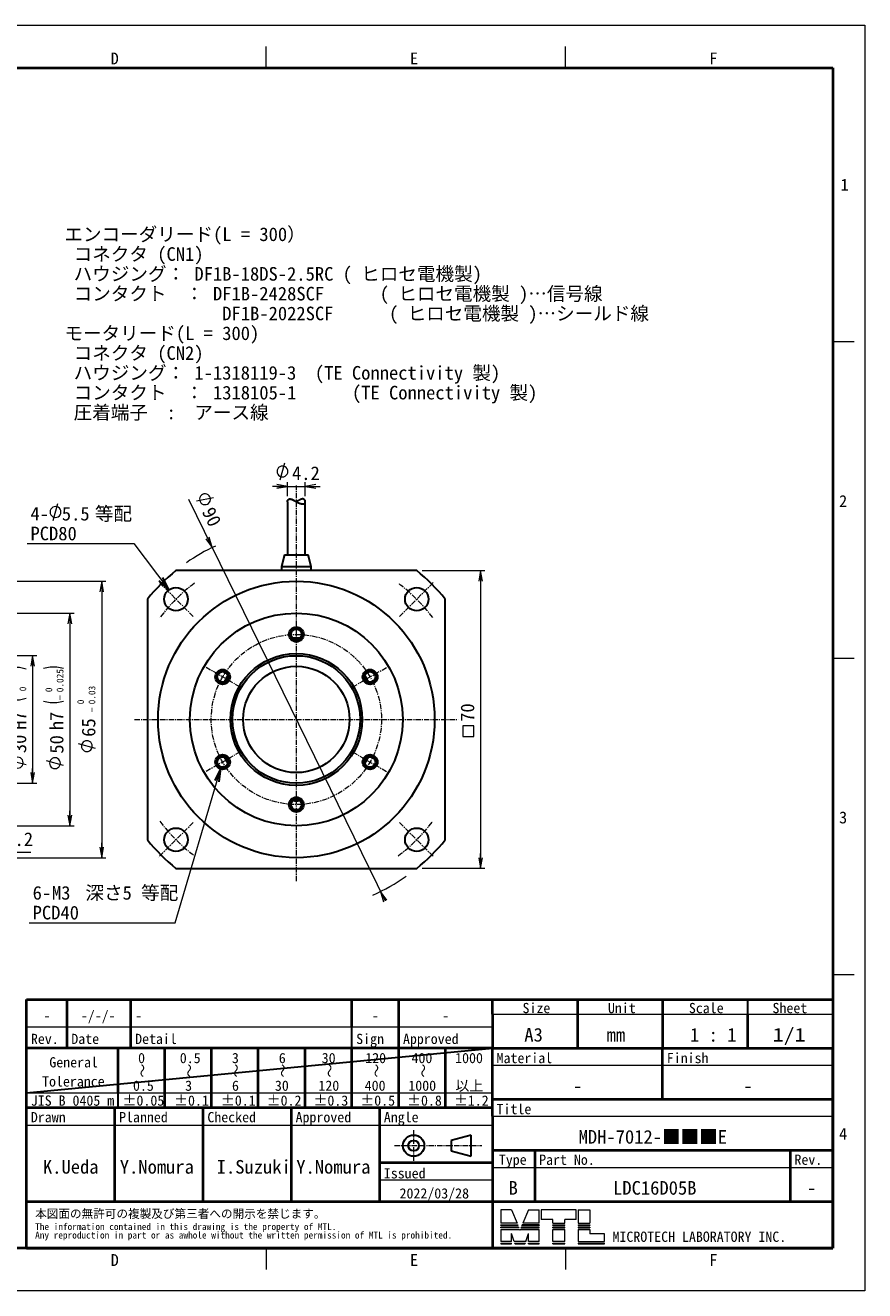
# Model space of a CAD drawing. Header units: millimetres. Extents: x 0 to 422, y 0 to 298.
# Tile 45 of 45: x 225 to 422, y 0 to 298. Entities that reach past the tile are written whole.
import ezdxf

# ---------------------------------------------------------------- set-up
doc = ezdxf.new("R2010")
doc.units = ezdxf.units.MM
doc.linetypes.add('CENTER', pattern=[2, 1.25, -0.25, 0.25, -0.25])
doc.linetypes.add('DOT', pattern=[0.5, 0.25, -0.25])
doc.layers.add('DXF及び図面用', color=7, linetype='Continuous')
doc.styles.add('ｍｓ ｐゴシック', font='msgothic.ttc')
doc.dimstyles.get("Standard").update_dxf_attribs({"dimtxt": 0.18, "dimasz": 0.18, "dimexe": 0.18, "dimexo": 0.0625, "dimgap": 0.09, "dimtad": 0, "dimtih": 1, "dimtoh": 1, "dimdec": 4, "dimzin": 0, "dimdsep": 46, "dimcen": 0.09, "dimadec": 0, "dimazin": 0, "dimtfac": 1, "dimtdec": 4, "dimtofl": 0, "dimtmove": 0, "dimatfit": 3, "dimfxl": 1, "dimtolj": 1, "dimtzin": 0, "dimarcsym": 0})

# ---------------------------------------------------------------- blocks, each defined once
blk = doc.blocks.new('*D0')
at = {"color": 7, "linetype": 'Continuous', "lineweight": 9, "transparency": 16777216}
for p, q in [((318.03, 169.3), (332.75, 169.3)), ((331.75, 169.3), (331.75, 165.8)), ((331.75, 169.3), (331.75, 99.3)), ((331.75, 99.3), (331.75, 102.8)), ((318.03, 99.3), (332.75, 99.3))]:
    blk.add_line(p, q, dxfattribs=at)
at = {"color": 7, "linetype": 'Continuous', "lineweight": 20, "transparency": 16777216}
blk.add_lwpolyline([(330.13, 130.27), (330.13, 132.82), (327.58, 132.82), (327.58, 130.27)], close=True, dxfattribs=at)
for points in [[(332.2, 166.8, 0), (331.75, 169.3, 0), (331.31, 166.8, 0)], [(331.31, 101.8, 0), (331.75, 99.3, 0), (332.2, 101.8, 0)]]:
    blk.add_polyline3d(points, dxfattribs=at)
at = {"color": 7, "linetype": 'Continuous', "lineweight": 9, "transparency": 16777216, "style": 'ｍｓ ｐゴシック', "width": 1.000306}
blk.add_text('70', height=3.201, rotation=90, dxfattribs=at).set_placement((330.25, 133.74))
blk = doc.blocks.new('*D1')
at = {"color": 7, "linetype": 'Continuous', "lineweight": 9, "transparency": 16777216}
for p, q in [((263.07, 186.1), (309.34, 91.64)), ((264.95, 185.67), (269.01, 186.47))]:
    blk.add_line(p, q, dxfattribs=at)
blk.add_lwpolyline([(267.54, 184.93), (267.82, 185.11), (268.04, 185.36), (268.19, 185.66), (268.25, 185.98), (268.23, 186.32), (268.13, 186.63), (267.94, 186.91), (267.69, 187.13), (267.39, 187.28), (267.07, 187.34), (266.74, 187.32), (266.42, 187.22), (266.14, 187.03), (265.92, 186.78), (265.77, 186.48), (265.71, 186.16), (265.73, 185.83), (265.84, 185.51), (266.02, 185.23), (266.27, 185.01), (266.57, 184.86), (266.89, 184.8), (267.23, 184.82)], close=True, dxfattribs=at)
at = {"color": 7, "linetype": 'Continuous', "lineweight": 20, "transparency": 16777216}
for points in [[(267.15, 176.76, 0), (268.65, 174.71, 0), (267.94, 177.15, 0)], [(309.73, 91.83, 0), (308.24, 93.88, 0), (308.94, 91.45, 0)]]:
    blk.add_polyline3d(points, dxfattribs=at)
at = {"color": 7, "linetype": 'Continuous', "lineweight": 9, "transparency": 16777216, "style": 'ｍｓ ｐゴシック', "width": 0.999652}
blk.add_text('90', height=3.203, rotation=296.0954, dxfattribs=at).set_placement((266.17, 183.19))
blk = doc.blocks.new('*D2')
at = {"color": 7, "linetype": 'Continuous', "lineweight": 9, "transparency": 16777216}
for p, q in [((284.64, 190.6), (285.71, 194.6)), ((286.34, 189.1), (282.84, 189.1)), ((283.84, 189.1), (293.04, 189.1)), ((286.34, 186.79), (286.34, 190.1)), ((290.54, 186.79), (290.54, 190.1)), ((290.54, 189.1), (294.04, 189.1))]:
    blk.add_line(p, q, dxfattribs=at)
blk.add_lwpolyline([(286.45, 192.6), (286.41, 192.93), (286.28, 193.24), (286.08, 193.5), (285.81, 193.71), (285.51, 193.83), (285.18, 193.88), (284.85, 193.83), (284.54, 193.71), (284.27, 193.5), (284.07, 193.24), (283.94, 192.93), (283.9, 192.6), (283.94, 192.27), (284.07, 191.96), (284.27, 191.7), (284.54, 191.5), (284.85, 191.37), (285.18, 191.33), (285.51, 191.37), (285.81, 191.5), (286.08, 191.7), (286.28, 191.96), (286.41, 192.27)], close=True, dxfattribs=at)
at = {"color": 7, "linetype": 'Continuous', "lineweight": 20, "transparency": 16777216}
for points in [[(283.84, 188.66, 0), (286.34, 189.1, 0), (283.84, 189.54, 0)], [(293.04, 189.54, 0), (290.54, 189.1, 0), (293.04, 188.66, 0)]]:
    blk.add_polyline3d(points, dxfattribs=at)
at = {"color": 7, "linetype": 'Continuous', "lineweight": 9, "transparency": 16777216, "style": 'ｍｓ ｐゴシック', "width": 1.000662}
blk.add_text('4.2', height=3.2, dxfattribs=at).set_placement((287.42, 190.6))
blk = doc.blocks.new('*D7')
at = {"color": 7, "linetype": 'Continuous', "lineweight": 9, "transparency": 16777216}
for p, q in [((218.76, 159.3), (236.21, 159.3)), ((235.21, 159.3), (235.21, 155.8)), ((235.21, 159.3), (235.21, 109.3)), ((233.71, 123.49), (229.71, 124.56)), ((235.21, 109.3), (235.21, 112.8)), ((218.76, 109.3), (236.21, 109.3))]:
    blk.add_line(p, q, dxfattribs=at)
for points in [[(233.71, 146.25), (232.17, 146.57), (230.6, 146.57), (229.06, 146.25)], [(229.06, 138.58), (230.6, 138.25), (232.17, 138.25), (233.71, 138.58)]]:
    blk.add_lwpolyline(points, dxfattribs=at)
blk.add_lwpolyline([(231.71, 125.3), (231.38, 125.25), (231.07, 125.13), (230.81, 124.92), (230.61, 124.66), (230.48, 124.35), (230.44, 124.02), (230.48, 123.69), (230.61, 123.38), (230.81, 123.12), (231.07, 122.92), (231.38, 122.79), (231.71, 122.75), (232.04, 122.79), (232.35, 122.92), (232.61, 123.12), (232.82, 123.38), (232.94, 123.69), (232.99, 124.02), (232.94, 124.35), (232.82, 124.66), (232.61, 124.92), (232.35, 125.13), (232.04, 125.25)], close=True, dxfattribs=at)
at = {"color": 7, "linetype": 'Continuous', "lineweight": 20, "transparency": 16777216}
for points in [[(235.65, 156.8, 0), (235.21, 159.3, 0), (234.77, 156.8, 0)], [(234.77, 111.8, 0), (235.21, 109.3, 0), (235.65, 111.8, 0)]]:
    blk.add_polyline3d(points, dxfattribs=at)
at = {"color": 7, "linetype": 'Continuous', "lineweight": 9, "transparency": 16777216, "style": 'ｍｓ ｐゴシック'}
for s, height, width, p in [('0.025', 1.602, 0.999502, (233.71, 140.7)), ('0', 1.6, 0.99968, (231.06, 140.72)), ('−', 1.6, 1.000906, (233.71, 138.82)), ('h7', 3.202, 0.999712, (233.71, 131.77)), ('50', 3.203, 0.99941, (233.71, 126.26))]:
    blk.add_text(s, height=height, rotation=90, dxfattribs=dict(at, width=width)).set_placement(p)
blk = doc.blocks.new('*D8')
at = {"color": 7, "linetype": 'Continuous', "lineweight": 9, "transparency": 16777216}
for p, q in [((212.76, 166.8), (243.71, 166.8)), ((242.71, 166.8), (242.71, 163.3)), ((242.71, 166.8), (242.71, 101.8)), ((241.21, 127.49), (237.21, 128.56)), ((242.71, 101.8), (242.71, 105.3)), ((212.76, 101.8), (243.71, 101.8))]:
    blk.add_line(p, q, dxfattribs=at)
blk.add_lwpolyline([(239.21, 129.3), (238.88, 129.26), (238.57, 129.13), (238.31, 128.93), (238.11, 128.67), (237.98, 128.36), (237.94, 128.03), (237.98, 127.7), (238.11, 127.39), (238.31, 127.13), (238.57, 126.92), (238.88, 126.8), (239.21, 126.75), (239.54, 126.8), (239.85, 126.92), (240.11, 127.13), (240.32, 127.39), (240.44, 127.7), (240.49, 128.03), (240.44, 128.36), (240.32, 128.67), (240.11, 128.93), (239.85, 129.13), (239.54, 129.26)], close=True, dxfattribs=at)
at = {"color": 7, "linetype": 'Continuous', "lineweight": 20, "transparency": 16777216}
for points in [[(243.15, 164.3, 0), (242.71, 166.8, 0), (242.27, 164.3, 0)], [(242.27, 104.3, 0), (242.71, 101.8, 0), (243.15, 104.3, 0)]]:
    blk.add_polyline3d(points, dxfattribs=at)
at = {"color": 7, "linetype": 'Continuous', "lineweight": 9, "transparency": 16777216, "style": 'ｍｓ ｐゴシック'}
for s, height, width, p in [('0.03', 1.602, 0.999541, (241.21, 137.86)), ('0', 1.6, 0.99968, (238.56, 137.88)), ('−', 1.6, 1.000906, (241.21, 135.98)), ('65', 3.201, 1.000554, (241.21, 130.22))]:
    blk.add_text(s, height=height, rotation=90, dxfattribs=dict(at, width=width)).set_placement(p)
blk = doc.blocks.new('*D9')
at = {"color": 7, "linetype": 'Continuous', "lineweight": 9, "transparency": 16777216}
for p, q in [((218.26, 149.3), (227.46, 149.3)), ((226.46, 149.3), (226.46, 145.8)), ((226.46, 149.3), (226.46, 119.3)), ((224.96, 123.6), (220.96, 124.67)), ((226.46, 119.3), (226.46, 122.8)), ((218.26, 119.3), (227.46, 119.3))]:
    blk.add_line(p, q, dxfattribs=at)
for points in [[(224.96, 146.14), (223.42, 146.5), (221.85, 146.5), (220.31, 146.14)], [(220.31, 139.28), (221.85, 138.92), (223.42, 138.92), (224.96, 139.28)]]:
    blk.add_lwpolyline(points, dxfattribs=at)
blk.add_lwpolyline([(222.96, 125.41), (222.63, 125.36), (222.32, 125.24), (222.06, 125.03), (221.86, 124.77), (221.73, 124.46), (221.69, 124.13), (221.73, 123.8), (221.86, 123.49), (222.06, 123.23), (222.32, 123.03), (222.63, 122.9), (222.96, 122.86), (223.29, 122.9), (223.6, 123.03), (223.86, 123.23), (224.07, 123.49), (224.19, 123.8), (224.24, 124.13), (224.19, 124.46), (224.07, 124.77), (223.86, 125.03), (223.6, 125.24), (223.29, 125.36)], close=True, dxfattribs=at)
at = {"color": 7, "linetype": 'Continuous', "lineweight": 20, "transparency": 16777216}
for points in [[(226.9, 146.8, 0), (226.46, 149.3, 0), (226.02, 146.8, 0)], [(226.02, 121.8, 0), (226.46, 119.3, 0), (226.9, 121.8, 0)]]:
    blk.add_polyline3d(points, dxfattribs=at)
at = {"color": 7, "linetype": 'Continuous', "lineweight": 9, "transparency": 16777216, "style": 'ｍｓ ｐゴシック'}
for s, height, width, p in [('0.021', 1.601, 1.000264, (222.31, 140.99)), ('+', 1.6, 1.001048, (222.31, 139.51)), ('0', 1.6, 0.99968, (224.96, 140.93)), ('H7', 3.202, 1.000012, (224.96, 131.85)), ('30', 3.203, 0.99941, (224.96, 126.37))]:
    blk.add_text(s, height=height, rotation=90, dxfattribs=dict(at, width=width)).set_placement(p)
blk = doc.blocks.new('*D11')
at = {"color": 7, "linetype": 'Continuous', "lineweight": 9, "transparency": 16777216}
for p, q in [((215.26, 118), (215.26, 102.05)), ((217.46, 108), (217.46, 102.05)), ((215.26, 103.05), (211.76, 103.05)), ((226.04, 103.05), (212.76, 103.05)), ((217.46, 103.05), (220.96, 103.05))]:
    blk.add_line(p, q, dxfattribs=at)
at = {"color": 7, "linetype": 'Continuous', "lineweight": 20, "transparency": 16777216}
for points in [[(212.76, 102.61, 0), (215.26, 103.05, 0), (212.76, 103.49, 0)], [(219.96, 103.49, 0), (217.46, 103.05, 0), (219.96, 102.61, 0)]]:
    blk.add_polyline3d(points, dxfattribs=at)
at = {"color": 7, "linetype": 'Continuous', "lineweight": 9, "transparency": 16777216, "style": 'ｍｓ ｐゴシック', "width": 1.000841}
blk.add_text('2.2', height=3.2, dxfattribs=at).set_placement((220.04, 104.55))

msp = doc.modelspace()

# ---------------------------------------------------------------- linework, layer by layer
at = {"color": 5, "linetype": 'Continuous', "lineweight": 9, "true_color": 0x0000ff}
for p, q in [((0, 297.5), (422, 297.5)), ((422, 297.5), (422, 0)), ((422, 0), (0, 0))]:
    msp.add_line(p, q, dxfattribs=at)
at = {"color": 7, "linetype": 'Continuous', "lineweight": 9}
for p, q in [((281.33333, 287.5), (281.33333, 292.5)), ((351.66667, 287.5), (351.66667, 292.5)), ((414.5, 223.125), (419.5, 223.125)), ((231.31674, 181.07971), (232.38854, 185.07971)), ((225.15946, 175.64335), (250.27309, 175.64335)), ((414.5, 148.75), (419.5, 148.75)), ((414.5, 74.375), (419.5, 74.375)), ((334.5, 65), (354.5, 65)), ((354.5, 65), (374.5, 65)), ((374.5, 65), (394.5, 65)), ((394.5, 65), (414.5, 65)), ((225.06, 62), (234.56, 62)), ((234.56, 62), (249.56, 62)), ((249.56, 62), (301.5, 62)), ((301.5, 62), (312.5, 62)), ((312.5, 62), (334.5, 62)), ((334.5, 53), (414.5, 53)), ((225.06, 46.5), (246.5, 46.5)), ((246.5, 46.5), (257.5, 46.5)), ((257.5, 46.5), (268.5, 46.5)), ((268.5, 46.5), (279.5, 46.5)), ((279.5, 46.5), (290.5, 46.5)), ((290.5, 46.5), (301.5, 46.5)), ((301.5, 46.5), (312.5, 46.5)), ((312.5, 46.5), (323.5, 46.5)), ((323.5, 46.5), (334.5, 46.5)), ((225.06, 38.9), (245.795, 38.9)), ((245.795, 38.9), (266.53, 38.9)), ((266.53, 38.9), (287.265, 38.9)), ((287.265, 38.9), (308, 38.9)), ((308, 38.9), (334.5, 38.9)), ((334.5, 41), (414.5, 41)), ((334.5, 29), (344.5, 29)), ((344.5, 29), (404.5, 29)), ((404.5, 29), (414.5, 29)), ((334.5, 26), (308, 26)), ((336.5, 19), (336.5, 15.85)), ((339, 19), (336.5, 19)), ((339, 19), (340.347, 15.85)), ((343, 19), (341.653, 15.85)), ((343, 19), (345.5, 19)), ((345.5, 15.85), (345.5, 19)), ((354.2, 19), (346, 19)), ((346, 19), (346, 16.7)), ((354.2, 16.7), (354.2, 19)), ((354.7, 19), (357.45, 19)), ((354.7, 19), (354.7, 15.85)), ((357.45, 19), (357.45, 15.85)), ((340.347, 15.85), (336.5, 15.85)), ((336.5, 15.5), (340.453, 15.5)), ((336.5, 15.3), (336.5, 15.5)), ((336.5, 15.3), (340.579, 15.3)), ((336.5, 14.75), (336.5, 14.95)), ((336.5, 14.95), (340.684, 14.95)), ((340.579, 15.3), (340.453, 15.5)), ((340.811, 14.75), (340.684, 14.95)), ((341.189, 14.75), (341.316, 14.95)), ((345.5, 14.95), (341.316, 14.95)), ((341.421, 15.3), (341.547, 15.5)), ((345.5, 15.3), (341.421, 15.3)), ((345.5, 15.5), (341.547, 15.5)), ((345.5, 15.85), (341.653, 15.85)), ((345.5, 15.5), (345.5, 15.3)), ((345.5, 14.75), (345.5, 14.95)), ((348.7, 16.7), (346, 16.7)), ((348.7, 15.85), (348.7, 16.7)), ((348.7, 15.85), (351.5, 15.85)), ((348.7, 15.3), (348.7, 15.5)), ((348.7, 15.5), (351.5, 15.5)), ((348.7, 15.3), (351.5, 15.3)), ((348.7, 14.95), (351.5, 14.95)), ((348.7, 14.75), (348.7, 14.95)), ((354.2, 16.7), (351.5, 16.7)), ((351.5, 15.85), (351.5, 16.7)), ((351.5, 15.3), (351.5, 15.5)), ((351.5, 14.75), (351.5, 14.95)), ((354.7, 15.85), (357.45, 15.85)), ((354.7, 15.5), (354.7, 15.3)), ((354.7, 15.5), (357.45, 15.5)), ((354.7, 15.3), (357.45, 15.3)), ((354.7, 14.95), (357.45, 14.95)), ((354.7, 14.95), (354.7, 14.75)), ((357.45, 15.5), (357.45, 15.3)), ((357.45, 14.95), (357.45, 14.75)), ((340.811, 14.75), (336.5, 14.75)), ((336.5, 14.4), (340.916, 14.4)), ((336.5, 14.4), (336.5, 11.55)), ((339.658, 11.55), (339, 13.437)), ((339, 11.55), (339, 13.437)), ((340.916, 14.4), (341, 14.25)), ((341.084, 14.4), (341, 14.25)), ((341.084, 14.4), (345.5, 14.4)), ((341.189, 14.75), (345.5, 14.75)), ((342.342, 11.55), (343, 13.437)), ((343, 11.55), (343, 13.437)), ((345.5, 11.55), (345.5, 14.4)), ((348.7, 14.75), (351.5, 14.75)), ((348.7, 14.4), (351.5, 14.4)), ((348.7, 11.55), (348.7, 14.4)), ((351.5, 11.55), (351.5, 14.4)), ((354.7, 14.75), (357.45, 14.75)), ((354.7, 14.4), (354.7, 11.55)), ((354.7, 14.4), (357.45, 14.4)), ((357.45, 14.4), (357.45, 13.4)), ((360.85, 13.4), (357.45, 13.4)), ((360.85, 11.55), (360.85, 13.4)), ((281.33333, 10), (281.33333, 5)), ((339, 11.55), (336.5, 11.55)), ((336.5, 11.2), (339, 11.2)), ((336.5, 11.2), (336.5, 11)), ((336.5, 11), (339, 11)), ((339, 11), (339, 11.2)), ((342.342, 11.55), (339.658, 11.55)), ((339.85, 11), (339.745, 11.2)), ((339.745, 11.2), (342.255, 11.2)), ((339.85, 11), (342.15, 11)), ((342.15, 11), (342.255, 11.2)), ((345.5, 11.55), (343, 11.55)), ((343, 11.2), (345.5, 11.2)), ((343, 11), (343, 11.2)), ((343, 11), (345.5, 11)), ((345.5, 11), (345.5, 11.2)), ((351.5, 11.55), (348.7, 11.55)), ((348.7, 11.2), (351.5, 11.2)), ((348.7, 11), (348.7, 11.2)), ((348.7, 11), (351.5, 11)), ((351.5, 11), (351.5, 11.2)), ((351.66667, 10), (351.66667, 5)), ((354.7, 11.55), (360.85, 11.55)), ((354.7, 11.2), (360.85, 11.2)), ((354.7, 11.2), (354.7, 11)), ((354.7, 11), (360.85, 11)), ((360.85, 11), (360.85, 11.2))]:
    msp.add_line(p, q, dxfattribs=at)
at = {"color": 7, "linetype": 'Continuous', "lineweight": 40}
for p, q in [((13.5, 287.5), (414.5, 287.5)), ((414.5, 287.5), (414.5, 10)), ((225.06, 62), (225.06, 68.5)), ((225.06, 68.5), (234.56, 68.5)), ((234.56, 62), (234.56, 68.5)), ((234.56, 68.5), (246.515, 68.5)), ((246.515, 68.5), (249.56, 68.5)), ((249.56, 62), (249.56, 68.5)), ((249.56, 68.5), (268.53, 68.5)), ((268.53, 68.5), (301.5, 68.5)), ((301.5, 68.5), (312.5, 68.5)), ((301.5, 62), (301.5, 68.5)), ((312.5, 62), (312.5, 68.5)), ((312.5, 68.5), (334.5, 68.5)), ((334.5, 65), (334.5, 68.5)), ((334.5, 68.5), (354.5, 68.5)), ((354.5, 68.5), (354.5, 65)), ((354.5, 68.5), (374.5, 68.5)), ((374.5, 68.5), (374.5, 65)), ((374.5, 68.5), (394.5, 68.5)), ((394.5, 68.5), (414.5, 68.5)), ((334.5, 65), (334.5, 57)), ((354.5, 65), (354.5, 57)), ((374.5, 65), (374.5, 57)), ((394.5, 65), (394.5, 57)), ((225.06, 57), (225.06, 62)), ((234.56, 57), (234.56, 62)), ((249.56, 57), (249.56, 62)), ((312.5, 57), (312.5, 62)), ((225.06, 46.5), (225.06, 57)), ((246.5, 57), (225.06, 57)), ((246.5, 57), (246.5, 46.5)), ((257.5, 57), (246.5, 57)), ((268.5, 57), (257.5, 57)), ((257.5, 46.5), (257.5, 57)), ((279.5, 57), (268.5, 57)), ((268.5, 46.5), (268.5, 57)), ((290.5, 57), (279.5, 57)), ((279.5, 46.5), (279.5, 57)), ((301.5, 57), (290.5, 57)), ((290.5, 46.5), (290.5, 57)), ((312.5, 57), (301.5, 57)), ((301.5, 46.5), (301.5, 57)), ((323.5, 57), (312.5, 57)), ((312.5, 46.5), (312.5, 57)), ((334.5, 57), (323.5, 57)), ((323.5, 46.5), (323.5, 57)), ((334.5, 57), (414.5, 57)), ((334.5, 53), (334.5, 57)), ((374.5, 45), (374.5, 57)), ((414.5, 53), (414.5, 57)), ((334.5, 46.5), (334.5, 53)), ((414.5, 10), (414.5, 53)), ((225.06, 43), (225.06, 46.5)), ((257.5, 43), (257.5, 46.5)), ((268.5, 43), (268.5, 46.5)), ((279.5, 43), (279.5, 46.5)), ((290.5, 43), (290.5, 46.5)), ((301.5, 43), (301.5, 46.5)), ((312.5, 43), (312.5, 46.5)), ((323.5, 43), (323.5, 46.5)), ((334.5, 45), (334.5, 46.5)), ((334.5, 45), (414.5, 45)), ((334.5, 43), (334.5, 45)), ((225.06, 38.9), (225.06, 43)), ((246.5, 43), (225.06, 43)), ((245.795, 38.9), (245.795, 43)), ((257.5, 43), (246.5, 43)), ((268.5, 43), (257.5, 43)), ((266.53, 38.9), (266.53, 43)), ((279.5, 43), (268.5, 43)), ((290.5, 43), (279.5, 43)), ((287.265, 38.9), (287.265, 43)), ((301.5, 43), (290.5, 43)), ((312.5, 43), (301.5, 43)), ((308, 43), (308, 38.9)), ((323.5, 43), (312.5, 43)), ((334.5, 43), (323.5, 43)), ((334.5, 41), (334.5, 43)), ((225.06, 21), (225.06, 38.9)), ((245.795, 21), (245.795, 38.9)), ((266.53, 21), (266.53, 38.9)), ((287.265, 21), (287.265, 38.9)), ((308, 38.9), (308, 21)), ((334.5, 41), (334.5, 38.9)), ((334.5, 38.9), (334.5, 33)), ((334.5, 33), (344.5, 33)), ((334.5, 33), (334.5, 30.1)), ((344.5, 33), (344.5, 21)), ((344.5, 33), (404.5, 33)), ((404.5, 33), (404.5, 21)), ((404.5, 33), (414.5, 33)), ((308, 30.1), (334.5, 30.1)), ((334.5, 30.1), (334.5, 29)), ((334.5, 29), (334.5, 26)), ((334.5, 26), (334.5, 21)), ((225.06, 21), (245.795, 21)), ((225.06, 14.5), (225.06, 21)), ((245.795, 21), (266.53, 21)), ((266.53, 21), (287.265, 21)), ((287.265, 21), (308, 21)), ((308, 21), (334.5, 21)), ((334.5, 21), (334.5, 10)), ((334.5, 21), (344.5, 21)), ((344.5, 21), (404.5, 21)), ((404.5, 21), (414.5, 21)), ((225.06, 10), (225.06, 14.5)), ((414.5, 10), (13.5, 10)), ((225.06, 10), (334.5, 10)), ((334.5, 10), (414.5, 10))]:
    msp.add_line(p, q, dxfattribs=at)
at = {"color": 1, "linetype": 'CENTER', "lineweight": 9, "true_color": 0xff0000}
for p, q in [((288.44197, 96.29766), (288.44197, 189.29766)), ((264.22356, 158.51606), (256.09183, 166.64779)), ((312.66038, 158.51606), (320.7921, 166.64779)), ((275.23508, 141.92266), (267.00784, 146.67266)), ((301.64886, 141.92266), (309.8761, 146.67266)), ((250.44197, 134.29766), (326.44197, 134.29766)), ((275.23508, 126.67266), (267.00784, 121.92266)), ((301.64886, 126.67266), (309.8761, 121.92266)), ((264.22356, 110.07925), (256.09183, 101.94752)), ((312.66038, 110.07925), (320.7921, 101.94752))]:
    msp.add_line(p, q, dxfattribs=at)
at = {"color": 7, "linetype": 'Continuous', "lineweight": 30}
for p, q in [((286.34197, 185.48646), (286.34197, 172.99766)), ((290.54197, 172.99766), (290.54197, 185.48627)), ((285.69197, 172.99766), (284.94197, 170.29766)), ((285.69197, 172.99766), (288.44197, 172.99766)), ((288.44197, 172.99766), (291.19197, 172.99766)), ((291.94197, 170.29766), (291.19197, 172.99766)), ((284.94197, 170.29766), (288.44197, 170.29766)), ((284.94197, 170.29766), (284.94197, 169.29766)), ((288.44197, 170.29766), (291.94197, 170.29766)), ((291.94197, 169.29766), (291.94197, 170.29766)), ((316.72624, 169.29766), (260.1577, 169.29766)), ((253.44197, 162.58193), (253.44197, 106.01339)), ((323.44197, 106.01339), (323.44197, 162.58193)), ((260.1577, 99.29766), (316.72624, 99.29766)), ((394.5, 68.5), (394.5, 65)), ((301.5, 57), (301.5, 62)), ((225.06, 46.5), (334.5, 57)), ((246.5, 46.5), (246.5, 43)), ((329.5, 36.6), (324.83494, 35.35)), ((329.5, 31.6), (329.5, 36.6)), ((324.83494, 35.35), (324.83494, 32.85)), ((324.83494, 32.85), (329.5, 31.6))]:
    msp.add_line(p, q, dxfattribs=at)
at = {"color": 7, "linetype": 'DOT', "lineweight": 30}
msp.add_line((414.5, 68.5), (414.5, 57), dxfattribs=at)
at = {"color": 7, "linetype": 'CENTER', "lineweight": 9}
for p, q in [((316, 37.75), (316, 30.45)), ((311.5, 34.1), (332, 34.1))]:
    msp.add_line(p, q, dxfattribs=at)
at = {"color": 7, "linetype": 'Continuous', "lineweight": 30}
for points in [[(286.34197, 185.48644), (286.342, 185.49271), (286.34256, 185.51263), (286.3438, 185.53267), (286.34571, 185.55283), (286.34829, 185.57309), (286.35155, 185.59342), (286.35547, 185.61381), (286.36006, 185.63424), (286.36572, 185.65619), (286.37215, 185.67814), (286.37935, 185.70007), (286.38731, 185.72194), (286.39604, 185.74373), (286.40474, 185.76364), (286.41408, 185.78343), (286.42409, 185.80309), (286.43475, 185.82257), (286.44608, 185.84187), (286.45809, 185.86095), (286.47077, 185.87977), (286.48414, 185.8983), (286.49534, 185.91291), (286.50699, 185.92729), (286.51909, 185.94143), (286.53165, 185.9553), (286.54467, 185.96888), (286.55647, 185.98054), (286.56864, 185.99195), (286.58118, 186.00309), (286.59409, 186.01394), (286.60737, 186.02448), (286.62103, 186.0347), (286.63361, 186.04358), (286.64651, 186.05218), (286.65972, 186.06047), (286.67323, 186.06844), (286.68427, 186.07457), (286.69552, 186.08049), (286.70696, 186.08617), (286.71861, 186.09162), (286.73046, 186.09682), (286.74251, 186.10177), (286.75476, 186.10646), (286.76721, 186.11088), (286.77986, 186.11503), (286.79271, 186.11889), (286.80418, 186.12205), (286.81581, 186.12499), (286.82758, 186.12769), (286.83951, 186.13015), (286.85157, 186.13238), (286.86378, 186.13436), (286.87546, 186.136), (286.88727, 186.13743), (286.8992, 186.13862), (286.91125, 186.1396), (286.92342, 186.14034), (286.93569, 186.14085), (286.94808, 186.14113), (286.96058, 186.14118), (286.97318, 186.141), (286.98588, 186.14059), (286.99869, 186.13995), (287.01158, 186.13908), (287.02457, 186.13798), (287.03764, 186.13665), (287.05081, 186.1351), (287.06406, 186.13333), (287.07738, 186.13134), (287.09078, 186.12913), (287.10545, 186.12648), (287.12021, 186.12358), (287.13505, 186.12044), (287.14997, 186.11705), (287.16495, 186.11343), (287.18, 186.10958), (287.19689, 186.10501), (287.21387, 186.10016), (287.23091, 186.09505), (287.24803, 186.08969), (287.2652, 186.08407), (287.28243, 186.07821), (287.30318, 186.07088), (287.324, 186.06322), (287.3449, 186.05525), (287.36586, 186.04699), (287.38689, 186.03845), (287.40796, 186.02965), (287.4291, 186.02059), (287.45029, 186.01128), (287.47153, 186.00175), (287.49282, 185.992), (287.52143, 185.97861), (287.55013, 185.96488), (287.5789, 185.95082), (287.60775, 185.93647), (287.6367, 185.92184), (287.66573, 185.90695), (287.69483, 185.89183), (287.724, 185.87651), (287.75324, 185.86099), (287.78254, 185.84531), (287.81779, 185.82629), (287.85313, 185.80708), (287.88858, 185.7877), (287.92412, 185.76818), (287.95975, 185.74854), (287.99548, 185.72881), (288.03131, 185.70901), (288.06724, 185.68915), (288.10327, 185.66926), (288.13938, 185.64936), (288.17816, 185.62806), (288.21705, 185.60679), (288.25605, 185.58557), (288.29515, 185.56441), (288.33434, 185.54336), (288.37219, 185.52318), (288.41014, 185.50312), (288.44818, 185.4832), (288.48629, 185.46344), (288.52446, 185.44385), (288.55634, 185.42768), (288.58826, 185.41164), (288.62023, 185.39575), (288.65224, 185.38003), (288.68428, 185.36448), (288.71634, 185.34911), (288.74843, 185.33394), (288.78055, 185.31896), (288.81269, 185.30419), (288.84483, 185.28965), (288.87698, 185.27534), (288.90911, 185.26127), (288.93892, 185.24844), (288.96873, 185.23584), (288.99852, 185.22346), (289.02829, 185.21133), (289.05801, 185.19945), (289.0877, 185.18782), (289.11732, 185.17647), (289.14347, 185.16666), (289.16957, 185.15708), (289.19562, 185.14771), (289.22161, 185.13858), (289.24752, 185.12969), (289.27336, 185.12105), (289.29913, 185.11265), (289.32482, 185.1045), (289.35041, 185.09662), (289.3759, 185.089), (289.40128, 185.08165), (289.42655, 185.07458), (289.4517, 185.06779), (289.47673, 185.06129), (289.50161, 185.05508), (289.52357, 185.04982), (289.54543, 185.04479), (289.56716, 185.04), (289.58876, 185.03545), (289.61022, 185.03115), (289.63153, 185.0271), (289.65141, 185.02353), (289.67115, 185.02018), (289.69076, 185.01705), (289.71022, 185.01416), (289.72954, 185.01149), (289.74869, 185.00905), (289.76768, 185.00685), (289.78652, 185.00488), (289.80519, 185.00315), (289.82369, 185.00165), (289.84201, 185.00039), (289.86014, 184.99936), (289.87809, 184.99858), (289.89585, 184.99803), (289.91342, 184.99773), (289.92689, 184.99766)], [(290.54197, 185.48644), (290.54163, 185.50609), (290.54063, 185.52588), (290.53897, 185.54579), (290.53665, 185.5658), (290.53367, 185.58588), (290.53004, 185.60603), (290.52575, 185.62623), (290.52082, 185.64645), (290.51523, 185.66669), (290.50899, 185.68691), (290.50211, 185.7071), (290.49457, 185.72725), (290.48638, 185.74732), (290.47753, 185.76729), (290.46802, 185.78714), (290.45903, 185.80464), (290.44951, 185.82201), (290.43946, 185.83922), (290.42887, 185.85627), (290.41775, 185.87311), (290.40609, 185.88974), (290.39558, 185.90389), (290.38466, 185.91785), (290.37333, 185.9316), (290.36158, 185.94511), (290.3494, 185.95838), (290.33679, 185.97138), (290.32374, 185.98409), (290.31026, 185.99649), (290.29915, 186.00617), (290.28776, 186.01563), (290.27608, 186.02486), (290.2641, 186.03383), (290.25184, 186.04254), (290.24092, 186.0499), (290.22978, 186.05704), (290.21841, 186.06395), (290.20681, 186.07063), (290.19499, 186.07707), (290.18294, 186.08325), (290.17201, 186.08853), (290.16089, 186.0936), (290.14959, 186.09845), (290.13812, 186.10307), (290.12646, 186.10745), (290.11462, 186.11159), (290.1026, 186.11549), (290.09041, 186.11912), (290.07804, 186.1225), (290.0655, 186.12561), (290.05278, 186.12845), (290.0399, 186.13102), (290.02684, 186.13331), (290.01362, 186.13531), (290.00025, 186.13702), (289.98824, 186.1383), (289.9761, 186.13934), (289.96384, 186.14016), (289.95147, 186.14074), (289.93899, 186.14108), (289.92639, 186.14119), (289.91448, 186.14108), (289.90247, 186.14076), (289.89037, 186.14023), (289.87818, 186.1395), (289.86591, 186.13856), (289.85356, 186.13742), (289.83864, 186.13578), (289.82361, 186.13385), (289.80847, 186.13164), (289.79324, 186.12914), (289.77791, 186.12637), (289.7625, 186.12333), (289.747, 186.12002), (289.73141, 186.11645), (289.71575, 186.11262), (289.70003, 186.10854), (289.68305, 186.10389), (289.66599, 186.09896), (289.64886, 186.09377), (289.63167, 186.08832), (289.61442, 186.08262), (289.59497, 186.07593), (289.57544, 186.06895), (289.55584, 186.06168), (289.53619, 186.05414), (289.51647, 186.04635), (289.49671, 186.03831), (289.47293, 186.02836), (289.44908, 186.01808), (289.42515, 186.0075), (289.40117, 185.99663), (289.37712, 185.98549), (289.35303, 185.97411), (289.32888, 185.96249), (289.30467, 185.95064), (289.2804, 185.93858), (289.25609, 185.92634), (289.22348, 185.90967), (289.19078, 185.89271), (289.15798, 185.87548), (289.1251, 185.85801), (289.08778, 185.83798), (289.05034, 185.81772), (289.01278, 185.79724), (288.97512, 185.77659), (288.93736, 185.75581), (288.89949, 185.73491), (288.86151, 185.71392), (288.82341, 185.69286), (288.7852, 185.67176), (288.7469, 185.65065), (288.70849, 185.62955), (288.66997, 185.60847), (288.63134, 185.58744), (288.59261, 185.56647), (288.55379, 185.5456), (288.51901, 185.52704), (288.48416, 185.50858), (288.44923, 185.49023), (288.44197, 185.48644)]]:
    msp.add_lwpolyline(points, dxfattribs=at)
at = {"color": 7, "linetype": 'Continuous', "lineweight": 9}
msp.add_lwpolyline([(233.12764, 183.07971), (233.0842, 183.4097), (232.95682, 183.71721), (232.7542, 183.98127), (232.49014, 184.18389), (232.18263, 184.31127), (231.85264, 184.35471), (231.52264, 184.31127), (231.21514, 184.18389), (230.95108, 183.98127), (230.74846, 183.71721), (230.62108, 183.4097), (230.57764, 183.07971), (230.62108, 182.74972), (230.74846, 182.44221), (230.95108, 182.17815), (231.21514, 181.97553), (231.52264, 181.84816), (231.85264, 181.80471), (232.18263, 181.84816), (232.49014, 181.97553), (232.7542, 182.17815), (232.95682, 182.44221), (233.0842, 182.74972)], close=True, dxfattribs=at)
msp.add_polyline3d([(250.27309, 175.64335, 0), (258.4982, 164.77477, 0)], dxfattribs=at)
at = {"color": 7, "linetype": 'Continuous', "lineweight": 30}
msp.add_polyline3d([(256.13582, 166.96868, 0), (258.4982, 164.77477, 0), (257.02865, 167.64435, 0)], dxfattribs=at)
for centre, radius in [((288.44197, 134.29766), 32.5), ((260.1577, 162.58193), 2.75), ((316.72624, 162.58193), 2.75), ((288.44197, 134.29766), 25), ((288.44197, 154.29766), 1.75), ((288.44197, 154.29766), 1.25), ((288.44197, 134.29766), 15.5), ((288.44197, 134.29766), 15), ((271.12146, 144.29766), 1.75), ((288.44197, 134.29766), 12.5), ((305.76248, 144.29766), 1.75), ((271.12146, 144.29766), 1.25), ((305.76248, 144.29766), 1.25), ((271.12146, 124.29766), 1.75), ((271.12146, 124.29766), 1.25), ((305.76248, 124.29766), 1.75), ((305.76248, 124.29766), 1.25), ((288.44197, 114.29766), 1.75), ((288.44197, 114.29766), 1.25), ((260.1577, 106.01339), 2.75), ((316.72624, 106.01339), 2.75), ((316, 34.1), 2.5), ((316, 34.1), 1.25)]:
    msp.add_circle(centre, radius, dxfattribs=at)
at = {"color": 7, "linetype": 'Continuous', "lineweight": 9}
for centre in [(288.44197, 154.29766), (271.12146, 144.29766), (305.76248, 144.29766), (271.12146, 124.29766), (305.76248, 124.29766), (288.44197, 114.29766)]:
    msp.add_circle(centre, 1.5, dxfattribs=at)
at = {"color": 1, "linetype": 'CENTER', "lineweight": 9, "true_color": 0xff0000}
msp.add_circle((288.44197, 134.29766), 20, dxfattribs=at)
at = {"color": 7, "linetype": 'Continuous', "lineweight": 30}
for centre, radius, start, end in [((290.02609, 185.50422), 0.51618, 258.9203044, 358.0258336), ((288.44197, 134.29766), 45, 128.9424413, 141.0575587), ((288.44197, 134.29766), 45, 38.9424413, 51.0575587), ((288.44197, 134.29766), 19.1, 87.4568039, 92.5431961), ((288.44197, 134.29766), 19.1, 147.4568039, 152.5431961), ((288.44197, 134.29766), 19.1, 27.4568039, 32.5431961), ((288.44197, 134.29766), 19.1, 207.4568039, 212.5431961), ((288.44197, 134.29766), 19.1, 327.4568039, 332.5431961), ((288.44197, 134.29766), 19.1, 267.4568039, 272.5431961), ((288.44197, 134.29766), 45, 218.9424413, 231.0575587), ((288.44197, 134.29766), 45, 308.9424413, 321.0575587)]:
    msp.add_arc(centre, radius, start, end, dxfattribs=at)
at = {"color": 7, "linetype": 'Continuous', "lineweight": 9}
for start, end in [(115, 125), (293.4985657, 305)]:
    msp.add_arc((288.44197, 134.29766), 45, start, end, dxfattribs=at)
at = {"color": 1, "linetype": 'CENTER', "lineweight": 9, "true_color": 0xff0000}
for start, end in [(126.7629555, 143.2370445), (36.7629555, 53.2370445), (216.7629555, 233.2370445), (306.7629555, 323.2370445)]:
    msp.add_arc((288.44197, 134.29766), 40, start, end, dxfattribs=at)
at = {"layer": 'DXF及び図面用', "color": 7, "linetype": 'Continuous', "lineweight": 9}
msp.add_line((225.67284, 86.5064), (260.00011, 86.5064), dxfattribs=at)
msp.add_polyline3d([(260.00012, 86.5064, 0), (270.69799, 122.85867, 0)], dxfattribs=at)
at = {"layer": 'DXF及び図面用', "color": 7, "linetype": 'Continuous', "lineweight": 30}
msp.add_polyline3d([(270.33871, 119.65477, 0), (270.69799, 122.85867, 0), (269.26458, 119.97087, 0)], dxfattribs=at)

# ---------------------------------------------------------------- texts
at = {"color": 7, "linetype": 'Continuous', "lineweight": 9, "style": 'ｍｓ ｐゴシック'}
for s, height, width, p in [('D', 2.8017, 1.000294, (244.8077, 288.30312)), ('E', 2.8017, 1.000018, (315.14111, 288.30312)), ('F', 2.8017, 1.000018, (385.47456, 288.30312)), ('1', 2.80272, 0.999482, (416.32215, 258.6147)), (' 等配', 3.202798, 0.999568, (238.92764, 181.07903)), ('2', 2.79987, 1.000988, (415.98124, 184.24065)), ('4-', 3.199852, 1.000513, (225.95981, 181.07986)), ('5.5', 3.203111, 0.999823, (233.32701, 181.07867)), ('PCD80', 3.203204, 0.99932, (225.95907, 176.42413)), ('3', 2.8009, 1.000622, (415.98124, 109.86464)), ('-/-/-', 2.402069, 0.999649, (237.79123, 63.42854)), ('Size', 2.400768, 0.999455, (341.59603, 65.24923)), ('Unit', 2.402333, 0.999434, (361.67102, 65.24922)), ('Scale', 2.4, 1.000043, (380.68917, 65.25)), ('Sheet', 2.400768, 0.999942, (400.34141, 65.24923)), ('-', 2.3976, 1.002125, (229.03207, 63.43209)), ('-', 2.3976, 1.002125, (250.55933, 63.43209)), ('-', 2.3976, 1.002125, (306.22208, 63.43209)), ('-', 2.3976, 1.002125, (322.72208, 63.43209)), ('Rev.', 2.401546, 0.999412, (226.06075, 57.99923)), ('Date', 2.402333, 0.999481, (235.55891, 57.99922)), ('Detail', 2.402333, 0.99947, (250.5589, 57.99922)), ('Sign', 2.400366, 0.999885, (302.50055, 57.99963)), ('Approved', 2.400366, 1.000571, (313.50007, 57.99963)), ('A3', 3.201025, 1.000206, (342.00921, 58.5717)), ('mm', 3.198654, 1.000375, (361.3553, 58.5729)), ('1 : 1', 3.220263, 0.99426, (380.96466, 58.55455)), ('1/1', 3.20276, 1.183905, (400.38349, 58.5714)), ('General', 2.400768, 1.000267, (230.39329, 52.49923)), ('0', 2.40077, 0.99968, (251.25033, 53.50086)), ('0.5', 2.402403, 0.999615, (261.05024, 53.49922)), ('3', 2.40077, 1.000622, (273.30406, 53.49923)), ('6', 2.40077, 1.001764, (284.31669, 53.49923)), ('30', 2.402403, 0.99941, (294.40414, 53.49922)), ('120', 2.400768, 0.999818, (304.6282, 53.50086)), ('400', 2.400768, 0.999942, (315.50485, 53.50086)), ('1000', 2.400768, 0.999882, (325.75546, 53.50086)), ('Material', 2.402333, 0.999461, (335.50055, 53.49922)), ('Finish', 2.402333, 0.999301, (375.49905, 53.49922)), ('Tolerance', 2.401546, 0.999764, (228.69533, 48)), ('0.5', 2.402403, 0.999615, (250.05026, 46.99922)), ('3', 2.40077, 1.000622, (262.30405, 46.99923)), ('6', 2.40077, 1.001764, (273.31668, 46.99923)), ('30', 2.402403, 0.99941, (283.40416, 46.99922)), ('120', 2.400768, 0.999818, (293.62819, 47.00086)), ('400', 2.400768, 0.999942, (304.50484, 47.00086)), ('1000', 2.400768, 0.999882, (314.75545, 47.00086)), ('以上', 2.399912, 1.000312, (325.82352, 47.0001)), ('-', 3.1968, 1.002125, (353.46278, 46.57612)), ('-', 3.1968, 1.002125, (393.46277, 46.57612)), ('JIS B 0405 m', 2.4151969, 0.994031, (226.04316, 43.48636)), ('±0.05', 2.402403, 0.999483, (247.60248, 43.49922)), ('±0.1', 2.400768, 1.000278, (259.71381, 43.50086)), ('±0.1', 2.400768, 1.000278, (270.71379, 43.50086)), ('±0.2', 2.400768, 1.000191, (281.47521, 43.50086)), ('±0.3', 2.402403, 0.99951, (292.47518, 43.49922)), ('±0.5', 2.402403, 0.99951, (303.47519, 43.49922)), ('±0.8', 2.402403, 0.999401, (314.46843, 43.49922)), ('±1.2', 2.401546, 0.999867, (325.47521, 43.50008)), ('Drawn', 2.402333, 0.999492, (226.05891, 39.59922)), ('Planned', 2.402333, 0.999538, (246.79467, 39.59922)), ('Checked', 2.4, 1.000516, (267.5288, 39.6)), ('Approved', 2.400366, 1.000571, (288.26507, 39.59963)), ('Angle', 2.400366, 1.000168, (309.00008, 39.59963)), ('Title', 2.402333, 0.999134, (335.49945, 41.49922)), ('MDH-7012-■■■E', 3.2013922, 0.999934, (354.77347, 34.57363)), ('4', 2.79987, 0.999542, (415.98227, 35.49066)), ('K.Ueda', 3.203111, 0.999574, (228.89183, 27.52169)), ('Y.Nomura', 3.203111, 0.999495, (246.95456, 27.52169)), ('I.Suzuki', 3.201025, 0.999964, (269.73427, 27.5217)), ('Y.Nomura', 3.203111, 0.999495, (288.42457, 27.52169)), ('Type', 2.401663, 0.999669, (336.02898, 29.59988)), ('Part No.', 2.415348, 0.994383, (345.49961, 29.58636)), ('Rev.', 2.401546, 0.999412, (405.50074, 29.59923)), ('Issued', 2.402333, 0.999562, (309.00025, 26.39922)), ('2022/03/28', 2.402069, 0.999515, (312.69278, 21.67855)), ('B', 3.20195, 1.000254, (338.31659, 22.57284)), ('LDC16D05B', 3.203204, 0.999281, (362.87145, 22.57169)), ('-', 3.1968, 1.002125, (408.46276, 22.57612)), ('本図面の無許可の複製及び第三者への開示を禁じます。', 2, 1.000371, (227.06032, 17.09136)), ('The information contained in this drawing is the property of MTL.', 1.600244, 1.000304, (227.05961, 14.26339)), ('Any reproduction in part or as awhole without the written permission of MTL is prohibited.', 1.600244, 1.000341, (227.06006, 12.26339)), ('MICROTECH LABORATORY INC.', 2.4136365, 0.994555, (362.73698, 11.47727)), ('D', 2.8017, 1.000294, (244.8077, 5.80312)), ('E', 2.8017, 1.000018, (315.14111, 5.80312)), ('F', 2.8017, 1.000018, (385.47456, 5.80312))]:
    msp.add_text(s, height=height, dxfattribs=dict(at, width=width)).set_placement(p)
at = {"color": 7, "linetype": 'Continuous', "lineweight": 9, "style": 'ｍｓ ｐゴシック', "width": 0.9994}
for p in [(253.49993, 50.10917), (264.49991, 50.10917), (275.49992, 50.10917), (286.49993, 50.10917), (297.49993, 50.10917), (308.49991, 50.10917), (319.49992, 50.10917)]:
    msp.add_text('～', height=2.40163, rotation=90, dxfattribs=at).set_placement(p)
at = {"layer": 'DXF及び図面用', "color": 7, "linetype": 'Continuous', "lineweight": 9, "style": 'ｍｓ ｐゴシック'}
for s, height, width, p in [('エンコーダリード(L = 300）', 3.2021714, 0.999733, (233.92764, 246.77471)), (' コネクタ (CN1)', 3.1993148, 1.000583, (233.9292, 242.12201)), (' ハウジング： DF1B-18DS-2.5RC ( ヒロセ電機製)', 3.2009334, 1.000067, (233.9292, 237.46509)), (' コンタクト\u3000： DF1B-2428SCF      ( ヒロセ電機製 )…信号線', 3.2022514, 0.999621, (233.9292, 232.81076)), ('\u3000 \u3000\u3000\u3000\u3000\u3000\u3000\u3000DF1B-2022SCF      ( ヒロセ電機製 )…シールド線', 3.2022514, 0.999557, (233.9292, 228.15622)), ('モータリード(L = 300)', 3.2003356, 1.000351, (233.92865, 223.50394)), (' コネクタ (CN2)', 3.1993148, 1.000583, (233.9292, 218.84929)), (' ハウジング： 1-1318119-3  (TE Connectivity 製)', 3.2010246, 1.000027, (233.9292, 214.19224)), (' コンタクト\u3000： 1318105-1      (TE Connectivity 製)', 3.2014942, 0.99986, (233.9292, 209.53779)), (' 圧着端子\u3000:  アース線', 3.2020894, 0.999722, (233.9292, 204.88368)), (' 深さ5 等配', 3.202089, 0.999787, (236.69102, 91.94291)), ('6-', 3.201025, 1.0006, (226.47115, 91.94174)), ('M3', 3.201025, 1.000098, (231.00085, 91.94174)), ('PCD40', 3.203204, 0.99932, (226.47245, 87.28718))]:
    msp.add_text(s, height=height, dxfattribs=dict(at, width=width)).set_placement(p)

# ---------------------------------------------------------------- dimensions: what is measured, and where the dimension line sits
for picture in ['*D2', '*D0', '*D8', '*D7', '*D9', '*D11']:
    dim = msp.add_linear_dim(base=(0, 0), p1=(0, 0), p2=(0, 0), dimstyle='Standard')
    dim.commit()
    dim.dimension.update_dxf_attribs({"geometry": picture, "text_midpoint": (0, 0)})
dim = msp.add_diameter_dim_2p(p1=(0, 0), p2=(0, 0), dimstyle='Standard')
dim.commit()
dim.dimension.update_dxf_attribs({"geometry": '*D1', "text_midpoint": (0, 0)})

doc.saveas('drawing.dxf')
